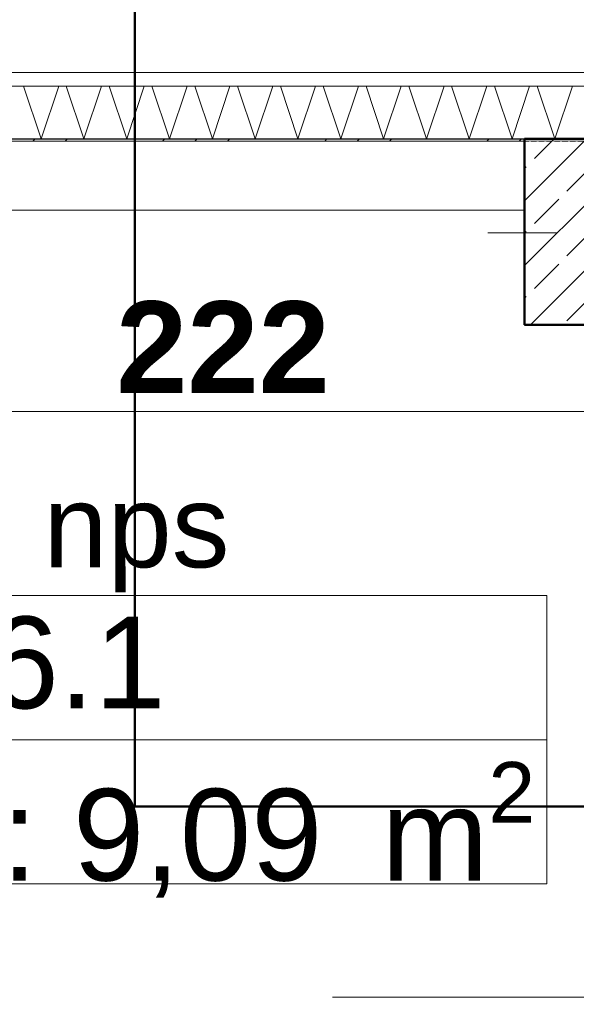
# Model space of a CAD drawing. Extents: x -7314 to 11761, y 144 to 9383.
# Tile 178 of 193: x 4904 to 5025, y 8569 to 8783. Entities that reach past the tile are written whole.
import ezdxf
from ezdxf.xclip import XClip

# ---------------------------------------------------------------- set-up
doc = ezdxf.new("R2010")
doc.units = 0
doc.header["$MEASUREMENT"] = 0
doc.header["$XCLIPFRAME"] = 0
doc.linetypes.add('Krawędzie ukryte', pattern=[68, 48, -20])
doc.linetypes.add('Wipeout_Contour', pattern=[20000, 0, -20000])
for name, color, linetype in [('FORMA - Arch 01 - 220-A Ściany', 7, 'Continuous'), ('FORMA - Arch 01 - 410-K Osie', 7, 'Continuous'), ('FORMA - Arch 01 - 440-K Słupy', 7, 'Continuous'), ('FORMA - Arch 02 - Strefy', 7, 'Continuous'), ('FORMA - Arch 02 - Ściany zewnętrzne', 7, 'Continuous'), ('FORMA - Arch 04 - Wymiary ogólne', 7, 'Continuous')]:
    doc.layers.add(name, color=color, linetype=linetype)
doc.styles.add('STYL_AUTOMATYCZNY_2', font='arial.ttf')
doc.styles.add('STYL_AUTOMATYCZNY_9', font='arial.ttf')

# ---------------------------------------------------------------- blocks, each defined once
blk = doc.blocks.new('*X410')
at = {"layer": 'FORMA - Arch 01 - 220-A Ściany', "color": 7, "linetype": 'Continuous', "lineweight": 5, "ltscale": 0.025}
for p, q in [((4908.63, 8757.4), (4904.8, 8768.9)), ((4912.47, 8768.9), (4908.63, 8757.4)), ((4917.97, 8757.4), (4914.13, 8768.9)), ((4921.8, 8768.9), (4917.97, 8757.4)), ((4927.3, 8757.4), (4923.47, 8768.9)), ((4931.13, 8768.9), (4927.3, 8757.4)), ((4936.63, 8757.4), (4932.8, 8768.9)), ((4940.47, 8768.9), (4936.63, 8757.4)), ((4945.97, 8757.4), (4942.13, 8768.9)), ((4949.8, 8768.9), (4945.97, 8757.4)), ((4955.3, 8757.4), (4951.47, 8768.9)), ((4959.13, 8768.9), (4955.3, 8757.4)), ((4964.63, 8757.4), (4960.8, 8768.9)), ((4968.47, 8768.9), (4964.63, 8757.4)), ((4973.97, 8757.4), (4970.13, 8768.9)), ((4977.8, 8768.9), (4973.97, 8757.4)), ((4983.3, 8757.4), (4979.47, 8768.9)), ((4987.13, 8768.9), (4983.3, 8757.4)), ((4992.63, 8757.4), (4988.8, 8768.9)), ((4996.47, 8768.9), (4992.63, 8757.4)), ((5001.97, 8757.4), (4998.13, 8768.9)), ((5005.8, 8768.9), (5001.97, 8757.4)), ((5011.3, 8757.4), (5007.47, 8768.9)), ((5015.13, 8768.9), (5011.3, 8757.4)), ((5020.63, 8757.4), (5016.8, 8768.9)), ((5024.47, 8768.9), (5020.63, 8757.4))]:
    blk.add_line(p, q, dxfattribs=at)
blk = doc.blocks.new('Rysunek_1_1', base_point=(4185.3, -5972.4))
at = {"color": 254, "linetype": 'Wipeout_Contour', "lineweight": 0, "ltscale": 43325.107899}
blk.add_wipeout([(9134.24, 8771.9), (2018.1, 8771.9), (2018.1, 8768.9), (9134.24, 8768.9)], dxfattribs=at).dxf.layer = 'FORMA - Arch 01 - 220-A Ściany'
at = {"color": 254, "linetype": 'Wipeout_Contour', "lineweight": 0, "ltscale": 39495.557442}
blk.add_wipeout([(5043.71, 8756.9), (4821.51, 8756.9), (4821.51, 8347.9), (5043.71, 8347.9)], dxfattribs=at).dxf.layer = 'FORMA - Arch 02 - Strefy'
at = {"layer": 'FORMA - Arch 01 - 220-A Ściany', "color": 7, "linetype": 'Continuous', "lineweight": 18, "ltscale": 0.025}
blk.add_line((6805.94, 8768.9), (2018.1, 8768.9), dxfattribs=at)
at = {"layer": 'FORMA - Arch 01 - 220-A Ściany', "color": 7, "linetype": 'Continuous', "lineweight": 15, "ltscale": 0.025}
blk.add_line((4972.18, 8570.33), (5063.8, 8570.33), dxfattribs=at)
at = {"layer": 'FORMA - Arch 02 - Strefy', "color": 7, "linetype": 'Continuous', "lineweight": 13, "ltscale": 0.025}
for p, q in [((4871.43, 8657.84), (5018.89, 8657.84)), ((5018.89, 8657.84), (5018.89, 8626.41)), ((5018.89, 8626.41), (4871.43, 8626.41)), ((4871.43, 8626.41), (5018.89, 8626.41)), ((5018.89, 8626.41), (5018.89, 8594.99)), ((5018.89, 8594.99), (4871.43, 8594.99))]:
    blk.add_line(p, q, dxfattribs=at)
at = {"layer": 'FORMA - Arch 04 - Wymiary ogólne', "color": 154, "linetype": 'Continuous', "lineweight": 13, "ltscale": 0.025}
blk.add_line((5043.71, 8698), (4821.51, 8698), dxfattribs=at)
at = {"layer": 'FORMA - Arch 02 - Strefy', "color": 7, "linetype": 'Continuous', "lineweight": 13, "attachment_point": 1, "style": 'STYL_AUTOMATYCZNY_2'}
for s, insert, char_height in [('\\A1;{\\pql;\\pt0,460;\\fArial|b0|i0|c238|p0;\\W1.000000;wc nps\\fArial|b0|i0|c238|p0;\\W1.000000;\\A1{\\H.66x;\\S^  ;}\\fArial|b0|i0|c238|p0;\\W1.000000;\\fArial|b0|i0|c238|p0;\\W1.000000;\\A1{\\H.66x;\\S^  ;}}', (4871.43, 8682.01), 18), ('\\A1;{\\pql;\\pt0,460;\\fArial|b0|i0|c238|p0;\\W1.000000;06.1\\fArial|b0|i0|c238|p0;\\W1.000000;\\A1{\\H.66x;\\S^  ;}\\fArial|b0|i0|c238|p0;\\W1.000000;\\fArial|b0|i0|c238|p0;\\W1.000000;\\A1{\\H.66x;\\S^  ;}}', (4881.43, 8653.27), 20), ('\\A1;{\\pql;\\pt0,460;\\fArial|b0|i0|c238|p0;\\W1.000000;A: 9,09\\fArial|b0|i0|c238|p0;\\W1.000000;\\A1{\\H.66x;\\S^  ;}\\fArial|b0|i0|c238|p0;\\W1.000000; m\\fArial|b0|i0|c238|p0;\\W1.000000;\\A1{\\H.66x;\\S2^  ;}}', (4881.43, 8621.56), 20)]:
    blk.add_mtext(s, dxfattribs=dict(at, insert=insert, char_height=char_height))
at = {"layer": 'FORMA - Arch 04 - Wymiary ogólne', "color": 154, "linetype": 'Continuous', "lineweight": 13, "insert": (4924.98, 8702), "char_height": 20, "width": 45.7634, "attachment_point": 7, "style": 'STYL_AUTOMATYCZNY_9'}
blk.add_mtext('\\A1;{\\pql;\\fArial|b1|i0|c238|p0;\\W1.000000;222}', dxfattribs=at)
at = {"color": 254, "linetype": 'Wipeout_Contour', "lineweight": 0, "ltscale": 40148.415893}
blk.add_wipeout([(4821.51, 8741.9), (5014.04, 8741.9), (5014.04, 8756.9), (4821.51, 8756.9)], dxfattribs=at).dxf.layer = 'FORMA - Arch 02 - Ściany zewnętrzne'
at = {"layer": 'FORMA - Arch 02 - Ściany zewnętrzne', "color": 7, "linetype": 'Continuous', "lineweight": 13, "ltscale": 0.025, "flags": 128}
for points in [[(5014.04, 8756.9), (4821.51, 8756.9)], [(4821.51, 8741.9), (5014.04, 8741.9)]]:
    blk.add_lwpolyline(points, dxfattribs=at)
at = {"color": 254, "linetype": 'Wipeout_Contour', "lineweight": 0, "ltscale": 43325.107899}
blk.add_wipeout([(9134.24, 8771.9), (2018.1, 8771.9), (2018.1, 8768.9), (9134.24, 8768.9)], dxfattribs=at).dxf.layer = 'FORMA - Arch 01 - 220-A Ściany'
at = {"layer": 'FORMA - Arch 01 - 220-A Ściany', "color": 7, "linetype": 'Continuous', "lineweight": 13, "ltscale": 0.025}
blk.add_line((9134.24, 8771.9), (2018.1, 8771.9), dxfattribs=at)
at = {"layer": 'FORMA - Arch 01 - 220-A Ściany', "color": 7, "linetype": 'Continuous', "lineweight": 18, "ltscale": 0.025, "flags": 128}
blk.add_lwpolyline([(9134.24, 8771.9), (9134.24, 8768.9), (2018.1, 8768.9), (2018.1, 8771.9)], close=True, dxfattribs=at)
at = {"color": 254, "linetype": 'Wipeout_Contour', "lineweight": 0, "ltscale": 39534.067717}
blk.add_wipeout([(3824.83, 8757.4), (3824.83, 8756.9), (5251.51, 8756.9), (5251.51, 8757.4)], dxfattribs=at).dxf.layer = 'FORMA - Arch 01 - 220-A Ściany'
at = {"layer": 'FORMA - Arch 01 - 220-A Ściany', "linetype": 'Continuous', "lineweight": 5}
h = blk.add_hatch(dxfattribs=at)
h.set_pattern_fill('Aluminium_0001', style=0, pattern_type=2)
h.set_pattern_definition([(45, (4185.3, -5972.398), (-17.67767, 17.67767), []), (45, (4181.764, -5968.863), (-17.67767, 17.67767), []), (45, (4178.229, -5965.327), (-17.67767, 17.67767), [])])
h.paths.add_polyline_path([(3824.83, 8757.4), (3824.83, 8756.9), (5251.51, 8756.9), (5251.51, 8757.4)])
at = {"color": 254, "linetype": 'Wipeout_Contour', "lineweight": 0, "ltscale": 59326.742158}
blk.add_wipeout([(3824.83, 8759.9), (3824.83, 8757.4), (5251.51, 8757.4), (5251.51, 8759.9), (5251.51, 8768.9), (3824.83, 8768.9)], dxfattribs=at).dxf.layer = 'FORMA - Arch 01 - 220-A Ściany'
at = {"layer": 'FORMA - Arch 01 - 220-A Ściany', "color": 7, "linetype": 'Continuous', "lineweight": 25, "ltscale": 0.025}
blk.add_line((3824.83, 8757.4), (5251.51, 8757.4), dxfattribs=at)
at = {"layer": 'FORMA - Arch 01 - 220-A Ściany', "color": 7, "linetype": 'Continuous', "lineweight": 15, "ltscale": 0.025, "flags": 128}
blk.add_lwpolyline([(3824.83, 8756.9), (5251.51, 8756.9)], dxfattribs=at)
at = {"color": 7, "linetype": 'Continuous', "lineweight": 13, "ltscale": 0.025}
blk.add_blockref('*X410', (0, 0), dxfattribs=at)
at = {"color": 254, "linetype": 'Wipeout_Contour', "lineweight": 0, "ltscale": 43325.107899}
blk.add_wipeout([(9134.24, 8771.9), (2018.1, 8771.9), (2018.1, 8768.9), (9134.24, 8768.9)], dxfattribs=at).dxf.layer = 'FORMA - Arch 01 - 220-A Ściany'
at = {"color": 254, "linetype": 'Wipeout_Contour', "lineweight": 0, "ltscale": 40323.664671}
blk.add_wipeout([(5014.04, 8756.9), (5014.04, 8716.9), (5044.04, 8716.9), (5044.04, 8756.9)], dxfattribs=at).dxf.layer = 'FORMA - Arch 01 - 440-K Słupy'
at = {"layer": 'FORMA - Arch 01 - 440-K Słupy', "linetype": 'Continuous', "lineweight": 5}
h = blk.add_hatch(dxfattribs=at)
h.set_pattern_fill('beton_zbrojony_gęsty_0001', style=0, pattern_type=2)
h.set_pattern_definition([(45, (4185.3, -5972.398), (-7.071068, 7.071068), []), (45, (4181.764, -5968.863), (-7.071068, 7.071068), [7.5, -2.5])])
h.paths.add_polyline_path([(5014.04, 8756.9), (5014.04, 8716.9), (5044.04, 8716.9), (5044.04, 8756.9)])
at = {"layer": 'FORMA - Arch 01 - 410-K Osie', "color": 7, "linetype": 'Krawędzie ukryte', "lineweight": 13, "ltscale": 0.025}
blk.add_line((9416.23, 8756.9), (587.6, 8756.9), dxfattribs=at)
at = {"layer": 'FORMA - Arch 01 - 440-K Słupy', "color": 1, "linetype": 'Continuous', "lineweight": 13, "ltscale": 0.025}
blk.add_line((5021.04, 8736.9), (5006.04, 8736.9), dxfattribs=at)
at = {"layer": 'FORMA - Arch 01 - 440-K Słupy', "color": 7, "linetype": 'Continuous', "lineweight": 25, "ltscale": 0.025, "flags": 128}
blk.add_lwpolyline([(5014.04, 8756.9), (5014.04, 8716.9), (5044.04, 8716.9), (5044.04, 8756.9)], dxfattribs=at)
at = {"color": 254, "linetype": 'Wipeout_Contour', "lineweight": 0, "ltscale": 40332.971759}
blk.add_wipeout([(4973.25, 8771.9), (4973.25, 8769.9), (4975.25, 8769.9), (4975.25, 8771.9)], dxfattribs=at).dxf.layer = 'FORMA - Arch 01 - 220-A Ściany'
at = {"layer": 'FORMA - Arch 01 - 220-A Ściany', "color": 7, "linetype": 'Continuous', "lineweight": 18, "ltscale": 0.025}
blk.add_line((5251.51, 8768.9), (3824.83, 8768.9), dxfattribs=at)
at = {"color": 254, "linetype": 'Wipeout_Contour', "lineweight": 0, "ltscale": 43325.107899}
blk.add_wipeout([(9134.24, 8771.9), (2018.1, 8771.9), (2018.1, 8768.9), (9134.24, 8768.9)], dxfattribs=at).dxf.layer = 'FORMA - Arch 01 - 220-A Ściany'
at = {"layer": 'FORMA - Arch 01 - 220-A Ściany', "color": 7, "linetype": 'Continuous', "lineweight": 13, "ltscale": 0.025}
blk.add_line((9134.24, 8771.9), (2018.1, 8771.9), dxfattribs=at)
at = {"layer": 'FORMA - Arch 01 - 220-A Ściany', "color": 7, "linetype": 'Continuous', "lineweight": 18, "ltscale": 0.025, "flags": 128}
blk.add_lwpolyline([(9134.24, 8771.9), (9134.24, 8768.9), (2018.1, 8768.9), (2018.1, 8771.9)], close=True, dxfattribs=at)
at = {"color": 254, "linetype": 'Wipeout_Contour', "lineweight": 0, "ltscale": 40332.971759}
blk.add_wipeout([(4973.25, 8771.9), (4973.25, 8769.9), (4975.25, 8769.9), (4975.25, 8771.9)], dxfattribs=at).dxf.layer = 'FORMA - Arch 01 - 220-A Ściany'
at = {"layer": 'FORMA - Arch 01 - 220-A Ściany', "color": 7, "linetype": 'Continuous', "lineweight": 13, "ltscale": 0.025}
blk.add_line((4973.25, 8771.9), (4975.25, 8771.9), dxfattribs=at)
at = {"layer": 'FORMA - Arch 01 - 220-A Ściany', "color": 7, "linetype": 'Continuous', "lineweight": 18, "ltscale": 0.025, "flags": 128}
blk.add_lwpolyline([(4973.25, 8771.9), (4973.25, 8769.9), (4975.25, 8769.9), (4975.25, 8771.9)], close=True, dxfattribs=at)
at = {"color": 254, "linetype": 'Wipeout_Contour', "lineweight": 0, "ltscale": 43325.107899}
blk.add_wipeout([(9134.24, 8771.9), (2018.1, 8771.9), (2018.1, 8768.9), (9134.24, 8768.9)], dxfattribs=at).dxf.layer = 'FORMA - Arch 01 - 220-A Ściany'
at = {"layer": 'FORMA - Arch 01 - 220-A Ściany', "color": 7, "linetype": 'Continuous', "lineweight": 18, "ltscale": 0.025}
blk.add_line((9134.24, 8768.9), (2018.1, 8768.9), dxfattribs=at)
at = {"color": 254, "linetype": 'Wipeout_Contour', "lineweight": 0, "ltscale": 43325.107899}
blk.add_wipeout([(9134.24, 8771.9), (2018.1, 8771.9), (2018.1, 8768.9), (9134.24, 8768.9)], dxfattribs=at).dxf.layer = 'FORMA - Arch 01 - 220-A Ściany'
at = {"layer": 'FORMA - Arch 01 - 220-A Ściany', "color": 7, "linetype": 'Continuous', "lineweight": 13, "ltscale": 0.025}
blk.add_line((9134.24, 8771.9), (2018.1, 8771.9), dxfattribs=at)
at = {"layer": 'FORMA - Arch 01 - 220-A Ściany', "color": 7, "linetype": 'Continuous', "lineweight": 18, "ltscale": 0.025, "flags": 128}
blk.add_lwpolyline([(9134.24, 8771.9), (9134.24, 8768.9), (2018.1, 8768.9), (2018.1, 8771.9)], close=True, dxfattribs=at)

msp = doc.modelspace()

# ---------------------------------------------------------------- block references
at = {"lineweight": 20}
ref = msp.add_blockref('Rysunek_1_1', (4185.29965, -5972.39804), dxfattribs=at)
XClip(ref).set_block_clipping_path([(254.0251470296, 246.5573808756), (9689.7973583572, 9358.9497337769)])

# ---------------------------------------------------------------- next in the draw order: linework, layer by layer
at = {"lineweight": 50}
for points in [[(5129.04065, 8861.89689), (5129.04065, 8611.89689), (4929.04065, 8611.89689), (4929.04065, 8861.89689), (5129.04065, 8861.89689)], [(5014.04065, 8757.3969), (5014.04065, 8716.89689), (5044.04065, 8716.89689), (5044.04065, 8757.3969), (5014.04065, 8757.3969)]]:
    msp.add_lwpolyline(points, dxfattribs=at)

doc.saveas('drawing.dxf')
